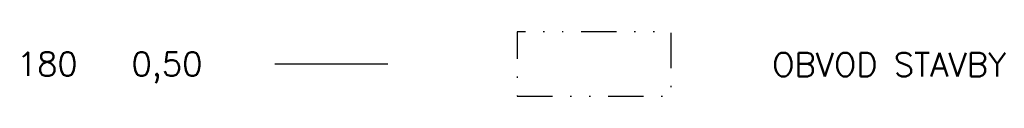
# Model space of a CAD drawing. Header units: metres. Extents: x -623705 to -621493, y -1176868 to -1175632.
# Tile 2 of 2: x -621575.92 to -621492.65, y -1175637.95 to -1175632.49. Entities that reach past the tile are written whole.
import ezdxf

# ---------------------------------------------------------------- set-up
doc = ezdxf.new("R2010")
doc.units = ezdxf.units.M
doc.linetypes.add('DĚLICÍX2', pattern=[2.5, 1, -0.5, 0, -0.5, 0, -0.5])
doc.layers.add('01_PIS_Obvod_Stavby', color=180, linetype='DĚLICÍX2')
doc.styles.add('ROMANS', font='romans.shx', dxfattribs={"height": 0.2})

msp = doc.modelspace()

# ---------------------------------------------------------------- linework, layer by layer
msp.add_line((-621554.344, -1175635.217), (-621544.769, -1175635.217))
at = {"layer": '01_PIS_Obvod_Stavby', "ltscale": 3, "flags": 128}
msp.add_lwpolyline([(-621533.855, -1175637.948), (-621520.83, -1175637.948), (-621520.83, -1175632.487), (-621533.855, -1175632.487)], close=True, dxfattribs=at)

# ---------------------------------------------------------------- texts
at = {"style": 'ROMANS'}
for s, p in [('180', (-621576.157, -1175636.217)), ('0,50', (-621566.459, -1175636.217))]:
    msp.add_text(s, height=2, rotation=359.99871, dxfattribs=at).set_placement(p)
at = {"layer": '01_PIS_Obvod_Stavby', "color": 4, "linetype": 'Continuous', "lineweight": -3, "style": 'ROMANS'}
msp.add_text('OBVOD STAVBY', height=2, dxfattribs=at).set_placement((-621512.279, -1175636.264))

doc.saveas('drawing.dxf')
